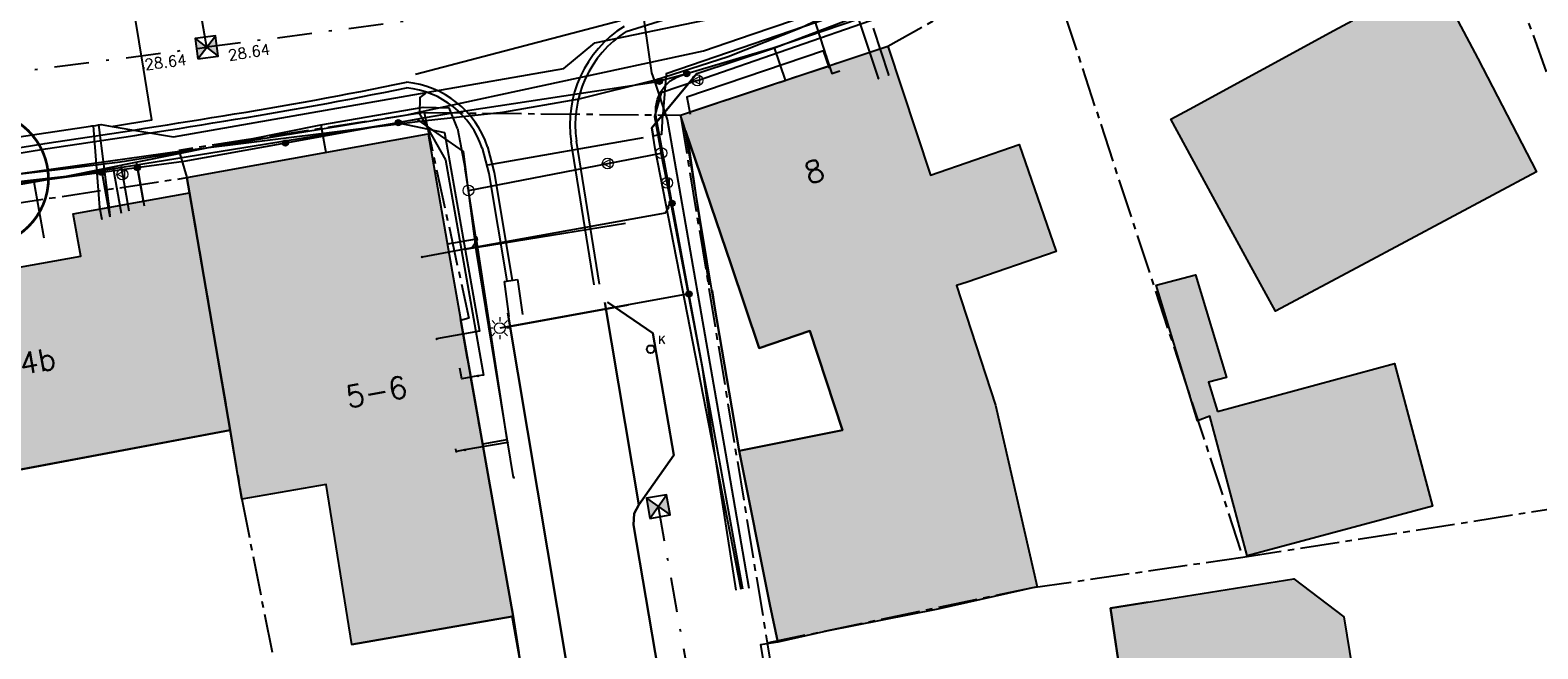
# Model space of a CAD drawing. Header units: metres. Extents: x 202952 to 203755, y 348959 to 349702.
# Tile 78 of 91: x 203399 to 203454, y 349407 to 349430. Entities that reach past the tile are written whole.
import ezdxf
from ezdxf.enums import TextEntityAlignment as Align

# ---------------------------------------------------------------- set-up
doc = ezdxf.new("R2010")
doc.units = ezdxf.units.M
doc.linetypes.add('1-200 CENTER', pattern=[4.28625, 2.8575, -0.47625, 0.47625, -0.47625])
doc.linetypes.add('1-200 DASHDOT', pattern=[2.54, 1.27, -0.635, 0, -0.635])
for name, color, linetype in [('bgt.onbegroeidterreindeel', 252, 'Continuous'), ('PH-ALG-WERKGRENS', 3, '1-200 WERKGRENS'), ('PH-BEST-BEBOUWING', 1, 'Continuous'), ('PH-BEST-BEBOUWING-ARCERING', 254, 'Continuous'), ('PH-BEST-HUISNUMMER', 7, 'Continuous'), ('PH-BEST-KADASTRALE-GRENS', 240, '1-200 CENTER'), ('PH-BEST-KL-DATA_KPN', 12, '1-200 TELEFONIE-KPN'), ('PH-BEST-KL-DATA_ZIGGO BV', 12, '1-200 ZIGGO'), ('PH-BEST-KL-GAS_LAGEDRUK_ENEXIS', 12, '1-200 GASLEIDING LAGE DRUK'), ('PH-BEST-KL-LAAGSPANNING-ENEXIS', 12, '1-200 LAAGSPANNING'), ('PH-BEST-KL-WATER-WML', 12, '1-200 WML'), ('PH-BEST-KL-WATER-WML-buiten gebruik', 11, '1-200 WML'), ('PH-BEST-KOLK', 8, 'Continuous'), ('PH-BEST-PUT-HANDHAVEN', 84, 'Continuous'), ('PH-BEST-RIO-HANDHAVEN-GEMENGD', 44, '1-200 DASHDOT'), ('PH-BEST-RIO-HANDHAVEN-RWA', 44, '1-200 DASHDOT'), ('PH-BEST-RIO-TEKST', 8, 'Continuous'), ('PH-BEST-RIO-TEKST-VLOEIVLAK', 8, 'Continuous'), ('PH-BEST-WEGDEEL', 254, 'Continuous'), ('PH-INM-BOOM-HANDHAVEN', 96, 'Continuous'), ('PH-INM-KANTVERHARDING', 253, 'Continuous')]:
    doc.layers.add(name, color=color, linetype=linetype)
doc.styles.add('NLCS-ISO', font='txt')
doc.styles.add('ROMANS', font='romans.shx')
doc.linetypes.add('1-200 GASLEIDING LAGE DRUK', pattern='A,1.5,-0.6,["GAS LD",ROMANS,S=0.24,R=0,X=-0.5,Y=-0.12],-1', length=3.1)
doc.linetypes.add('1-200 LAAGSPANNING', pattern='A,1.5,-0.6,["LS",ROMANS,S=0.24,R=0,X=-0.45,Y=-0.12],-0.05', length=2.15)
doc.linetypes.add('1-200 TELEFONIE-KPN', pattern='A,1.5,-0.6,["KPN",ROMANS,S=0.24,R=0,X=-0.5,Y=-0.12],-0.3', length=2.4)
doc.linetypes.add('1-200 WERKGRENS', pattern='A,1.5,-0.6,["WERK",ROMANS,S=0.24,R=0,X=-0.5,Y=-0.12],-0.45', length=2.55)
doc.linetypes.add('1-200 WML', pattern='A,1.5,-0.6,["WML",ROMANS,S=0.24,R=0,X=-0.5,Y=-0.12],-0.3', length=2.4)
doc.linetypes.add('1-200 ZIGGO', pattern='A,1.5,-0.6,["ZIGGO",ROMANS,S=0.24,R=0,X=-0.5,Y=-0.12],-0.65', length=2.75)

# ---------------------------------------------------------------- blocks, each defined once
blk = doc.blocks.new('SKL-WTB_HULP_OVERIG-SO')
at = {"color": 0, "linetype": 'ByBlock', "lineweight": 18}
for points in [[(-0.14, 0.14), (0.14, -0.14)], [(0.14, 0.14), (-0.14, -0.14)]]:
    blk.add_lwpolyline(points, dxfattribs=at)
at = {"color": 0, "linetype": 'ByBlock', "lineweight": 18, "style": 'NLCS-ISO', "flags": 1}
for tag, p in [('TYPE', (1.5, 0)), ('OMSCHRIJVING', (1.5, -3)), ('LABEL', (1.5, -1.5))]:
    blk.add_attdef(tag, p, '', height=1, dxfattribs=at)
blk = doc.blocks.new('SKL-WTB_HULP_MOF-SO')
at = {"linetype": 'ByBlock', "lineweight": 18}
h = blk.add_hatch(color=0, dxfattribs=at)
h.dxf.hatch_style = 1
h.paths.add_polyline_path([(-0.5625, 0, 1), (0.5625, 0, 1)])
at = {"color": 0, "linetype": 'ByBlock', "lineweight": 18}
blk.add_circle((0, 0), 0.5625, dxfattribs=at)
at = {"color": 0, "linetype": 'ByBlock', "lineweight": 18, "style": 'NLCS-ISO', "flags": 1}
for tag, p in [('TYPE', (1.5, 0)), ('OMSCHRIJVING', (1.5, -3)), ('LABEL', (1.5, -1.5))]:
    blk.add_attdef(tag, p, '', height=1, dxfattribs=at)
blk = doc.blocks.new('SKL-ET_OV_LICHTMAST-SO')
at = {"color": 0, "linetype": 'ByBlock', "lineweight": 18}
for points in [[(-1.25, 0), (-2, 0)], [(-1.41, 1.41), (-0.88, 0.88)], [(0, 2), (0, 1.25)], [(0.88, 0.88), (1.41, 1.41)], [(2, 0), (1.25, 0)], [(-1.41, -1.41), (-0.88, -0.88)], [(0, -1.25), (0, -2)], [(0.88, -0.88), (1.41, -1.41)]]:
    blk.add_lwpolyline(points, dxfattribs=at)
blk.add_circle((0, 0), 1, dxfattribs=at)
blk = doc.blocks.new('SKL-WTB_HULP_VERLOOP-SO')
at = {"color": 0, "linetype": 'ByBlock', "lineweight": 18}
for points in [[(0.44, 0.72), (-0.88, 0)], [(0.44, -0.72), (-0.88, 0)], [(0.44, -0.72), (0.44, 0.72)]]:
    blk.add_lwpolyline(points, dxfattribs=at)
blk.add_circle((0, 0), 1, dxfattribs=at)
at = {"color": 0, "linetype": 'ByBlock', "lineweight": 18, "style": 'NLCS-ISO', "flags": 1}
for tag, p in [('TYPE', (1.5, 0)), ('OMSCHRIJVING', (1.5, -3)), ('LABEL', (1.5, -1.5))]:
    blk.add_attdef(tag, p, '', height=1, dxfattribs=at)
blk = doc.blocks.new('SKL-WTB_HULP_T STUK-SO')
at = {"color": 0, "linetype": 'ByBlock', "lineweight": 18}
blk.add_circle((0, 0), 1, dxfattribs=at)
at = {"color": 0, "linetype": 'ByBlock', "lineweight": -2, "style": 'NLCS-ISO'}
blk.add_text('T', height=1, dxfattribs=at).set_placement((0, 0), align=Align.MIDDLE_CENTER)
at = {"color": 0, "linetype": 'ByBlock', "lineweight": 18, "style": 'NLCS-ISO', "flags": 1}
for tag, p in [('TYPE', (1.5, 0)), ('OMSCHRIJVING', (1.5, -3)), ('LABEL', (1.5, -1.5))]:
    blk.add_attdef(tag, p, '', height=1, dxfattribs=at)
blk = doc.blocks.new('*U35')
blk.add_circle((0, 0), 0.142)
at = {"ltscale": 0.05, "style": 'ROMANS'}
blk.add_text('K', height=0.3, dxfattribs=at).set_placement((0.277, 0.195))
blk = doc.blocks.new('*U12')
h = blk.add_hatch(color=256)
h.paths.add_polyline_path([(0, 0), (-0.375, 0.375), (-0.375, -0.375)])
h.paths.add_polyline_path([(0.375, 0.375), (0, 0), (0.375, -0.375)])
for p, q in [((-0.375, -0.375), (0.375, 0.375)), ((-0.375, 0.375), (0.375, -0.375))]:
    blk.add_line(p, q)
blk.add_lwpolyline([(-0.375, -0.375), (0.375, -0.375), (0.375, 0.375), (-0.375, 0.375)], close=True)
blk = doc.blocks.new('*U25')
at = {"const_width": 0.1}
blk.add_lwpolyline([(-2.5, 0.004, 0.990403), (2.5, 0.03, 0.990403), (-2.5, 0.018)], format="xyb", dxfattribs=at)
at = {"linetype": 'Continuous', "const_width": 0.15}
blk.add_lwpolyline([(-0.075, 0, 1), (0.075, 0, 1)], format="xyb", close=True, dxfattribs=at)

msp = doc.modelspace()

# ---------------------------------------------------------------- hatches: boundary and pattern name
at = {"layer": 'PH-BEST-BEBOUWING-ARCERING'}
for points in [[(203452.09, 349428.5), (203449.28, 349433.8), (203446.478, 349432.316), (203446.24, 349432.19), (203446.563, 349431.599), (203447.49, 349429.9), (203446.809, 349429.53), (203441.515, 349426.652), (203440.83, 349426.28), (203442.674, 349422.894), (203443.7, 349421.01), (203444.672, 349419.257), (203447.83, 349420.939), (203454.235, 349424.349)], [(203443.7, 349421.01), (203442.674, 349422.894), (203440.83, 349426.28), (203441.515, 349426.652), (203446.809, 349429.53), (203447.49, 349429.9), (203446.563, 349431.599), (203446.24, 349432.19), (203446.478, 349432.316), (203449.28, 349433.8), (203452.09, 349428.5), (203454.235, 349424.349), (203447.83, 349420.939), (203444.672, 349419.257)], [(203414.355, 349421.532), (203413.612, 349425.741), (203404.77, 349424.14), (203404.87, 349423.59), (203406.359, 349414.889), (203406.786, 349412.365), (203409.873, 349412.898), (203410.82, 349407.04), (203416.692, 349408.073), (203416.73, 349408.08), (203415.843, 349413.103)], [(203449.035, 349417.329), (203442.545, 349415.579), (203442.212, 349416.647), (203442.872, 349416.823), (203441.735, 349420.581), (203440.302, 349420.209), (203441.81, 349415.231), (203442.266, 349415.402), (203443.632, 349410.291), (203450.43, 349412.108)], [(203442.545, 349415.579), (203449.035, 349417.329), (203450.43, 349412.108), (203443.632, 349410.291), (203442.266, 349415.402), (203441.81, 349415.231), (203440.302, 349420.209), (203441.735, 349420.581), (203442.872, 349416.823), (203442.212, 349416.647)], [(203448.444, 349400.295), (203447.177, 349408.057), (203445.337, 349409.45), (203438.619, 349408.37), (203439.056, 349405.492), (203436.12, 349405.006), (203436.339, 349403.686), (203437.49, 349396.746), (203435.9, 349396.486), (203436.553, 349392.538), (203436.74, 349391.406), (203442.66, 349392.386), (203445.442, 349392.851), (203447.352, 349393.17), (203447.191, 349394.201), (203446.95, 349395.746), (203446.504, 349398.6), (203447.229, 349398.693)], [(203442.66, 349392.386), (203436.74, 349391.406), (203436.553, 349392.538), (203435.9, 349396.486), (203437.49, 349396.746), (203436.339, 349403.686), (203436.12, 349405.006), (203439.056, 349405.492), (203438.619, 349408.37), (203445.337, 349409.45), (203447.177, 349408.057), (203448.444, 349400.295), (203447.229, 349398.693), (203446.504, 349398.6), (203446.95, 349395.746), (203447.191, 349394.201), (203447.352, 349393.17), (203445.442, 349392.851)]]:
    msp.add_hatch(color=256, dxfattribs=at).paths.add_polyline_path(points)
for points in [[(203422.86, 349426.43), (203423.664, 349426.697), (203427.497, 349427.968), (203430.384, 349428.925), (203430.46, 349428.95), (203432.026, 349424.228), (203435.278, 349425.35), (203436.627, 349421.44), (203433.365, 349420.314), (203432.974, 349420.185), (203434.407, 349415.805), (203435.935, 349409.153), (203432.29, 349408.34), (203428.212, 349407.529), (203426.43, 349407.125), (203426.143, 349408.507), (203425.02, 349414.14), (203428.804, 349414.893), (203427.608, 349418.531), (203425.75, 349417.9), (203424.717, 349420.949), (203423.053, 349425.86), (203422.984, 349426.065)], [(203389.83, 349420.92), (203394.15, 349421.7), (203394.39, 349420.09), (203397.673, 349420.686), (203400.89, 349421.27), (203400.61, 349422.82), (203403.04, 349423.259), (203404.87, 349423.59), (203406.359, 349414.889), (203391.499, 349412.113), (203391.09, 349414.383), (203390.944, 349414.355)]]:
    msp.add_hatch(color=256, dxfattribs=at).paths.add_polyline_path(points, flags=17)

# ---------------------------------------------------------------- linework, layer by layer
at = {"layer": 'bgt.onbegroeidterreindeel'}
for p, q in [((203391.499, 349412.113), (203406.359, 349414.889)), ((203410.82, 349407.04), (203416.692, 349408.073)), ((203416.692, 349408.073), (203419.788, 349390.822))]:
    msp.add_line(p, q, dxfattribs=at)
msp.add_lwpolyline([(203425.02, 349414.14), (203424.116, 349419.433), (203423.053, 349425.86), (203424.717, 349420.949), (203425.75, 349417.9), (203427.608, 349418.531), (203428.804, 349414.893), (203425.02, 349414.14)], close=True, dxfattribs=at)
msp.add_lwpolyline([(203440, 349408.592), (203438.619, 349408.37), (203439.056, 349405.492), (203436.12, 349405.006), (203436.339, 349403.686), (203437.49, 349396.746), (203435.9, 349396.486), (203436.553, 349392.538), (203436.74, 349391.406), (203440, 349391.946)], dxfattribs=at)
at = {"layer": 'PH-ALG-WERKGRENS'}
msp.add_line((203414.977, 349421.525), (203420.855, 349422.475), dxfattribs=at)
at = {"layer": 'PH-BEST-BEBOUWING'}
for points in [[(203443.7, 349421.01), (203442.674, 349422.894), (203440.83, 349426.28), (203441.515, 349426.652), (203446.809, 349429.53), (203447.49, 349429.9), (203446.563, 349431.599), (203446.24, 349432.19), (203446.478, 349432.316), (203449.28, 349433.8), (203452.09, 349428.5), (203454.235, 349424.349), (203447.83, 349420.939), (203444.672, 349419.257), (203443.7, 349421.01)], [(203443.7, 349421.01), (203442.674, 349422.894), (203440.83, 349426.28), (203441.515, 349426.652), (203446.809, 349429.53), (203447.49, 349429.9), (203446.563, 349431.599), (203446.24, 349432.19), (203446.478, 349432.316), (203449.28, 349433.8), (203452.09, 349428.5), (203454.235, 349424.349), (203447.83, 349420.939), (203444.672, 349419.257), (203443.7, 349421.01)], [(203422.86, 349426.43), (203423.664, 349426.697), (203427.497, 349427.968), (203430.384, 349428.925), (203430.46, 349428.95), (203432.026, 349424.228), (203435.278, 349425.35), (203436.627, 349421.44), (203433.365, 349420.314), (203432.974, 349420.185), (203434.407, 349415.805), (203435.935, 349409.153), (203432.29, 349408.34), (203428.212, 349407.529), (203426.43, 349407.125), (203426.143, 349408.507), (203425.02, 349414.14), (203428.804, 349414.893), (203427.608, 349418.531), (203425.75, 349417.9), (203424.717, 349420.949), (203423.053, 349425.86), (203422.984, 349426.065), (203422.86, 349426.43)], [(203404.87, 349423.59), (203404.77, 349424.14), (203413.612, 349425.741), (203414.355, 349421.532), (203415.843, 349413.103), (203416.73, 349408.08), (203416.692, 349408.073), (203410.82, 349407.04), (203409.873, 349412.898), (203406.786, 349412.365), (203406.359, 349414.889), (203404.87, 349423.59)], [(203389.83, 349420.92), (203394.15, 349421.7), (203394.39, 349420.09), (203397.673, 349420.686), (203400.89, 349421.27), (203400.61, 349422.82), (203403.04, 349423.259), (203404.87, 349423.59), (203406.359, 349414.889), (203391.499, 349412.113), (203391.09, 349414.383), (203390.944, 349414.355), (203389.83, 349420.92)], [(203442.545, 349415.579), (203449.035, 349417.329), (203450.43, 349412.108), (203443.632, 349410.291), (203442.266, 349415.402), (203441.81, 349415.231), (203440.302, 349420.209), (203441.735, 349420.581), (203442.872, 349416.823), (203442.212, 349416.647), (203442.545, 349415.579)], [(203442.545, 349415.579), (203449.035, 349417.329), (203450.43, 349412.108), (203443.632, 349410.291), (203442.266, 349415.402), (203441.81, 349415.231), (203440.302, 349420.209), (203441.735, 349420.581), (203442.872, 349416.823), (203442.212, 349416.647), (203442.545, 349415.579)], [(203442.66, 349392.386), (203436.74, 349391.406), (203436.553, 349392.538), (203435.9, 349396.486), (203437.49, 349396.746), (203436.339, 349403.686), (203436.12, 349405.006), (203439.056, 349405.492), (203438.619, 349408.37), (203445.337, 349409.45), (203447.177, 349408.057), (203448.444, 349400.295), (203447.229, 349398.693), (203446.504, 349398.6), (203446.95, 349395.746), (203447.191, 349394.201), (203447.352, 349393.17), (203445.442, 349392.851), (203442.66, 349392.386)], [(203442.66, 349392.386), (203436.74, 349391.406), (203436.553, 349392.538), (203435.9, 349396.486), (203437.49, 349396.746), (203436.339, 349403.686), (203436.12, 349405.006), (203439.056, 349405.492), (203438.619, 349408.37), (203445.337, 349409.45), (203447.177, 349408.057), (203448.444, 349400.295), (203447.229, 349398.693), (203446.504, 349398.6), (203446.95, 349395.746), (203447.191, 349394.201), (203447.352, 349393.17), (203445.442, 349392.851), (203442.66, 349392.386)]]:
    msp.add_lwpolyline(points, close=True, dxfattribs=at)
at = {"layer": 'PH-BEST-KADASTRALE-GRENS', "ltscale": 0.5}
for p, q in [((203450.449, 349439.427), (203460.108, 349412.844)), ((203436.26, 349432.204), (203443.472, 349410.242)), ((203436.26, 349432.204), (203443.472, 349410.242)), ((203413.466, 349426.522), (203422.86, 349426.43)), ((203422.86, 349426.43), (203426.041, 349407.101)), ((203389.601, 349421.866), (203404.77, 349424.14)), ((203443.472, 349410.242), (203460.108, 349412.844)), ((203426.041, 349407.101), (203429.944, 349382.83))]:
    msp.add_line(p, q, dxfattribs=at)
for points in [[(203422.86, 349426.43), (203430.46, 349428.95), (203436.26, 349432.204)], [(203413.466, 349426.522), (203404.482, 349425.139), (203404.77, 349424.14)], [(203413.466, 349426.522), (203415.111, 349418.989), (203414.798, 349418.915), (203416.73, 349408.08), (203416.939, 349406.752)], [(203404.77, 349424.14), (203404.87, 349423.59), (203406.359, 349414.889), (203406.786, 349412.365), (203408.232, 349405.047)], [(203426.041, 349407.101), (203435.772, 349409.128), (203443.472, 349410.242)], [(203426.041, 349407.101), (203435.772, 349409.128), (203443.472, 349410.242)]]:
    msp.add_lwpolyline(points, dxfattribs=at)
at = {"layer": 'PH-BEST-KL-DATA_KPN'}
for points in [[(203421.905, 349427.705), (203421.906, 349427.705), (203424.616, 349428.572), (203427.261, 349429.621), (203429.829, 349430.847), (203443.98, 349437.323), (203453.38, 349443.626), (203460.201, 349448.968), (203461.828, 349450.562), (203467.115, 349456.43), (203478.318, 349467.028)], [(203421.815, 349427.978), (203420.631, 349436.165)], [(203421.906, 349427.705), (203421.815, 349427.978)], [(203370.066, 349419.137), (203370.184, 349419.308), (203370.316, 349419.467), (203370.462, 349419.614), (203370.62, 349419.747), (203370.79, 349419.866), (203370.97, 349419.969), (203371.158, 349420.056), (203371.353, 349420.125), (203371.553, 349420.177), (203371.757, 349420.211), (203371.964, 349420.227), (203372.171, 349420.224), (203389.332, 349422.986), (203404.591, 349425.123), (203413.524, 349426.233), (203416.349, 349426.534), (203419.147, 349427.025), (203421.905, 349427.705)], [(203425.381, 349409.097), (203424.529, 349414.042), (203422.384, 349426.274), (203421.906, 349427.705)]]:
    msp.add_lwpolyline(points, dxfattribs=at)
at = {"layer": 'PH-BEST-KL-DATA_ZIGGO BV'}
for points in [[(203426.312, 349428.899), (203436.737, 349432.885)], [(203435.12, 349432.33), (203422.345, 349427.945), (203422.217, 349426.455)], [(203425.092, 349409.058), (203421.939, 349425.195), (203421.814, 349425.969), (203423.459, 349427.953), (203426.312, 349428.899)], [(203426.708, 349427.706), (203426.312, 349428.899)], [(203423.459, 349427.953), (203422.217, 349426.455)], [(203409.678, 349426.078), (203413.438, 349426.726), (203414.383, 349426.702)], [(203414.694, 349425.937), (203414.383, 349426.702)], [(203393.946, 349423.071), (203400.361, 349424.198), (203409.678, 349426.078)], [(203409.678, 349426.078), (203409.862, 349425.062)], [(203422.217, 349426.455), (203421.814, 349425.969)], [(203421.861, 349425.676), (203422.18, 349425.732), (203422.217, 349426.455)], [(203414.694, 349425.937), (203414.976, 349424.465)], [(203415.805, 349424.611), (203421.509, 349425.614)], [(203421.814, 349425.969), (203421.861, 349425.676)], [(203402.914, 349424.713), (203403.173, 349423.283)], [(203415.372, 349421.889), (203414.976, 349424.465)], [(203399.165, 349423.988), (203400.361, 349424.198)], [(203399.165, 349423.988), (203399.537, 349421.932)], [(203415.372, 349421.889), (203414.325, 349421.704)], [(203415.372, 349421.889), (203416.503, 349414.539), (203415.617, 349414.383)], [(203414.618, 349414.21), (203414.632, 349414.115)]]:
    msp.add_lwpolyline(points, dxfattribs=at)
at = {"layer": 'PH-BEST-KL-GAS_LAGEDRUK_ENEXIS'}
for points in [[(203423.484, 349427.704), (203430.113, 349429.994), (203431.891, 349430.71), (203433.654, 349431.46), (203435.403, 349432.243), (203437.137, 349433.059), (203439.554, 349434.265), (203441.937, 349435.536), (203443.62, 349436.483), (203445.284, 349437.463), (203447.434, 349438.794), (203449.551, 349440.178), (203451.632, 349441.615), (203453.676, 349443.104), (203460.182, 349448.2)], [(203429.923, 349429.612), (203430.488, 349427.905)], [(203423.484, 349427.704), (203422.154, 349427.244), (203421.906, 349426.377), (203422.162, 349425.04)], [(203379.295, 349421.252), (203393.884, 349423.48), (203400.361, 349424.197), (203412.524, 349426.154)], [(203415.094, 349423.671), (203414.909, 349425.096), (203413.228, 349426.267), (203412.524, 349426.154)], [(203420.199, 349424.66), (203422.162, 349425.04)], [(203422.371, 349423.95), (203422.162, 349425.04)], [(203402.068, 349424.471), (203402.363, 349422.836)], [(203402.364, 349424.519), (203402.411, 349424.261)], [(203415.094, 349423.671), (203420.199, 349424.66)], [(203402.411, 349424.261), (203402.651, 349422.928)], [(203424.906, 349409.033), (203424.137, 349413.964), (203423.666, 349417.192), (203422.371, 349423.95)], [(203415.216, 349422.743), (203415.094, 349423.671)], [(203416.75, 349413.159), (203415.387, 349421.432), (203415.216, 349422.743)], [(203415.387, 349421.432), (203415.375, 349421.971), (203415.394, 349421.973), (203415.416, 349421.85), (203415.213, 349421.559), (203414.77, 349421.479), (203413.983, 349421.338), (203413.392, 349421.234)], [(203414.965, 349414.167), (203414.65, 349414.111)], [(203416.538, 349414.444), (203414.965, 349414.167)]]:
    msp.add_lwpolyline(points, dxfattribs=at)
at = {"layer": 'PH-BEST-KL-LAAGSPANNING-ENEXIS'}
for points in [[(203430.052, 349430.183), (203429.392, 349429.944), (203426.262, 349428.886), (203423.095, 349427.943)], [(203429.392, 349429.944), (203430.109, 349427.779)], [(203425.15, 349409.066), (203423.675, 349417.195), (203422.006, 349426.147), (203421.959, 349426.443), (203421.964, 349426.736), (203422.023, 349427.014), (203422.133, 349427.269), (203422.29, 349427.494), (203422.489, 349427.68), (203422.725, 349427.821), (203422.989, 349427.914), (203423.095, 349427.943)], [(203423.095, 349427.943), (203421.961, 349427.635)], [(203421.961, 349427.635), (203414.491, 349426.505)], [(203413.507, 349426.331), (203408.385, 349425.404)], [(203412.523, 349426.153), (203414.212, 349425.791), (203415.496, 349418.513), (203413.922, 349418.235)], [(203414.491, 349426.505), (203413.507, 349426.331)], [(203408.385, 349425.404), (203404.662, 349424.73), (203395.55, 349423.514)], [(203402.959, 349424.503), (203403.21, 349423.107)], [(203401.656, 349424.329), (203401.952, 349422.705)], [(203422.557, 349423.195), (203422.467, 349423.178), (203422.407, 349423.091), (203422.42, 349423.017), (203422.298, 349422.842), (203414.77, 349421.479), (203413.392, 349421.234)], [(203423.174, 349419.884), (203416.239, 349418.628)], [(203416.534, 349418.681), (203420.962, 349419.483)]]:
    msp.add_lwpolyline(points, dxfattribs=at)
at = {"layer": 'PH-BEST-KL-WATER-WML'}
for points in [[(203403.182, 349428.153), (203402.413, 349432.835)], [(203431.703, 349431.184), (203427.774, 349429.908), (203428.207, 349428.576)], [(203392.486, 349424.724), (203401.239, 349426.026), (203401.436, 349426.055), (203401.638, 349426.085), (203402.032, 349426.018), (203404.287, 349425.638), (203413.548, 349427.258), (203418.583, 349428.139), (203419.729, 349429.08), (203425.224, 349430.208)], [(203428.207, 349428.576), (203428.416, 349427.957), (203428.7, 349428.052)], [(203402.032, 349426.018), (203402.081, 349426.026), (203403.494, 349426.259), (203403.182, 349428.153)], [(203413.548, 349427.258), (203413.508, 349427.228), (203413.308, 349427.077), (203413.301, 349426.477)], [(203401.436, 349426.055), (203401.485, 349426.062), (203401.535, 349426.07), (203401.904, 349423.193)], [(203413.301, 349426.477), (203414.249, 349424.791), (203415.64, 349416.912), (203415.443, 349416.878)], [(203401.239, 349426.026), (203401.288, 349426.033), (203401.338, 349426.04), (203401.576, 349423.053)], [(203401.576, 349423.053), (203401.656, 349422.61)], [(203401.904, 349423.193), (203401.956, 349422.756)], [(203415.443, 349416.878), (203414.852, 349416.773), (203414.782, 349417.167)]]:
    msp.add_lwpolyline(points, dxfattribs=at)
at = {"layer": 'PH-BEST-KL-WATER-WML-buiten gebruik'}
msp.add_lwpolyline([(203397.924, 349424.19), (203399.93, 349424.429), (203401.632, 349424.631), (203402.329, 349424.714), (203403.71, 349424.941), (203408.23, 349425.684), (203409.657, 349425.919), (203412.847, 349426.443), (203413.269, 349426.534), (203423.709, 349428.786), (203425.497, 349429.397), (203429.318, 349430.703), (203431.371, 349431.604), (203435.989, 349433.63), (203436.276, 349433.756), (203439.894, 349435.513), (203441.246, 349436.17), (203446.712, 349439.222), (203448.688, 349440.449), (203453.093, 349443.183), (203454.948, 349444.334)], dxfattribs=at)
at = {"layer": 'PH-BEST-RIO-HANDHAVEN-GEMENGD'}
for p in [(203401.184, 349453.504), (203419.824, 349430.784), (203371.126, 349424.464)]:
    msp.add_line(p, (203405.498, 349428.916), dxfattribs=at)
at = {"layer": 'PH-BEST-RIO-HANDHAVEN-RWA'}
msp.add_line((203422.048, 349412.096), (203430.368, 349365.344), dxfattribs=at)
at = {"layer": 'PH-BEST-WEGDEEL'}
for points in [[(203424.02, 349420.013), (203424.116, 349419.433), (203425.02, 349414.14), (203426.143, 349408.507), (203426.43, 349407.125), (203425.797, 349407.031), (203430.263, 349380.56)], [(203420.194, 349419.585), (203421.852, 349418.441), (203422.624, 349413.972), (203421.339, 349412.156), (203420.092, 349419.574)], [(203420.092, 349419.574), (203421.339, 349412.156), (203421.164, 349411.84), (203421.142, 349411.426), (203422.501, 349403.442)], [(203422.501, 349403.442), (203421.142, 349411.426), (203421.164, 349411.84), (203421.339, 349412.156), (203422.624, 349413.972), (203421.852, 349418.441), (203420.194, 349419.585)], [(203416.534, 349419.176), (203421.257, 349391.069), (203419.788, 349390.822), (203416.692, 349408.073), (203416.73, 349408.08), (203415.843, 349413.103), (203414.805, 349418.982)], [(203421.257, 349391.069), (203416.534, 349419.176)]]:
    msp.add_lwpolyline(points, dxfattribs=at)
at = {"layer": 'PH-INM-KANTVERHARDING'}
for p, q in [((203420.879, 349429.498), (203426.742, 349431.331)), ((203415.599, 349425.217), (203415.835, 349424.288)), ((203415.791, 349425.273), (203416.031, 349424.329)), ((203419.701, 349420.212), (203418.856, 349425.448)), ((203419.899, 349420.244), (203419.053, 349425.478)), ((203415.835, 349424.288), (203416.495, 349420.359)), ((203416.031, 349424.329), (203416.692, 349420.392)), ((203416.399, 349420.341), (203416.894, 349420.41))]:
    msp.add_line(p, q, dxfattribs=at)
at = {"layer": 'PH-INM-KANTVERHARDING', "flags": 128}
for points in [[(203413.153, 349427.934), (203420.658, 349429.894)], [(203428.327, 349428.145), (203428.108, 349428.781), (203423.102, 349427.091), (203423.22, 349426.466)], [(203423.131, 349425.523), (203423.902, 349420.218)], [(203416.399, 349420.341), (203416.579, 349419.059)], [(203416.894, 349420.41), (203417.074, 349419.128)]]:
    msp.add_lwpolyline(points, dxfattribs=at)
for points in [[(203370.868, 349420.882), (203377.795, 349421.967), (203384.705, 349423.039), (203391.627, 349424.104), (203399.564, 349425.396, 0.00506), (203406.101, 349426.407, 0.011477), (203412.817, 349427.633)], [(203370.899, 349420.684), (203377.826, 349421.77), (203384.736, 349422.841), (203391.659, 349423.907), (203399.595, 349425.199, 0.005058), (203406.134, 349426.21, 0.011482), (203412.827, 349427.432, 0.004827)]]:
    msp.add_lwpolyline(points, format="xyb", dxfattribs=at)
at = {"layer": 'PH-INM-KANTVERHARDING'}
for centre, radius, start, end in [((203423.084, 349426.072), 4.274, 122.3958, 188.4042), ((203423.084, 349426.072), 4.074, 122.7627, 188.3855), ((203412.504, 349424.184), 3.463, 18.3213, 84.8096), ((203412.504, 349424.184), 3.263, 18.4444, 84.3228)]:
    msp.add_arc(centre, radius, start, end, dxfattribs=at)

# ---------------------------------------------------------------- block references
at = {"layer": 'PH-BEST-KL-DATA_KPN', "xscale": 0.2, "yscale": 0.2, "zscale": 0.2}
for p in [(203421.905, 349427.705), (203421.906, 349427.705)]:
    msp.add_blockref('SKL-WTB_HULP_OVERIG-SO', p, dxfattribs=at)
at = {"layer": 'PH-BEST-KL-GAS_LAGEDRUK_ENEXIS', "xscale": 0.2, "yscale": 0.2, "zscale": 0.2}
for name, p in [('SKL-WTB_HULP_VERLOOP-SO', (203423.484, 349427.704)), ('SKL-WTB_HULP_OVERIG-SO', (203430.488, 349427.905)), ('SKL-WTB_HULP_OVERIG-SO', (203412.524, 349426.154)), ('SKL-WTB_HULP_T STUK-SO', (203422.162, 349425.04)), ('SKL-WTB_HULP_OVERIG-SO', (203402.068, 349424.471)), ('SKL-WTB_HULP_VERLOOP-SO', (203402.411, 349424.261)), ('SKL-WTB_HULP_OVERIG-SO', (203402.364, 349424.519)), ('SKL-WTB_HULP_VERLOOP-SO', (203420.199, 349424.66)), ('SKL-WTB_HULP_T STUK-SO', (203415.094, 349423.671)), ('SKL-WTB_HULP_VERLOOP-SO', (203422.371, 349423.95)), ('SKL-WTB_HULP_OVERIG-SO', (203415.216, 349422.743)), ('SKL-WTB_HULP_OVERIG-SO', (203413.392, 349421.234)), ('SKL-WTB_HULP_OVERIG-SO', (203415.387, 349421.432)), ('SKL-WTB_HULP_OVERIG-SO', (203416.538, 349414.444)), ('SKL-WTB_HULP_OVERIG-SO', (203414.65, 349414.111)), ('SKL-WTB_HULP_OVERIG-SO', (203414.965, 349414.167)), ('SKL-WTB_HULP_OVERIG-SO', (203416.75, 349413.159))]:
    msp.add_blockref(name, p, dxfattribs=at)
at = {"layer": 'PH-BEST-KL-LAAGSPANNING-ENEXIS', "xscale": 0.2, "yscale": 0.2, "zscale": 0.2}
for name, p in [('SKL-WTB_HULP_MOF-SO', (203422.089, 349427.669)), ('SKL-WTB_HULP_MOF-SO', (203423.095, 349427.943)), ('SKL-WTB_HULP_OVERIG-SO', (203430.109, 349427.779)), ('SKL-WTB_HULP_MOF-SO', (203412.523, 349426.153)), ('SKL-WTB_HULP_MOF-SO', (203408.385, 349425.404)), ('SKL-WTB_HULP_MOF-SO', (203401.656, 349424.329)), ('SKL-WTB_HULP_MOF-SO', (203402.959, 349424.503)), ('SKL-WTB_HULP_MOF-SO', (203422.557, 349423.195)), ('SKL-WTB_HULP_OVERIG-SO', (203413.392, 349421.234)), ('SKL-WTB_HULP_MOF-SO', (203423.174, 349419.884)), ('SKL-ET_OV_LICHTMAST-SO', (203416.239, 349418.628)), ('SKL-WTB_HULP_OVERIG-SO', (203413.922, 349418.235))]:
    msp.add_blockref(name, p, dxfattribs=at)
at = {"layer": 'PH-BEST-KL-WATER-WML', "xscale": 0.2, "yscale": 0.2, "zscale": 0.2}
for p in [(203428.207, 349428.576), (203403.182, 349428.153), (203413.301, 349426.477), (203401.576, 349423.053), (203401.904, 349423.193), (203415.443, 349416.878)]:
    msp.add_blockref('SKL-WTB_HULP_OVERIG-SO', p, dxfattribs=at)
at = {"layer": 'PH-BEST-KOLK', "color": 9}
msp.add_blockref('*U35', (203421.77, 349417.857), dxfattribs=at)
at = {"layer": 'PH-BEST-KOLK'}
msp.add_blockref('*U35', (203421.77, 349417.857), dxfattribs=at)
at = {"layer": 'PH-BEST-PUT-HANDHAVEN'}
for p, rotation in [((203405.498, 349428.916), 7.378711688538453), ((203422.048, 349412.096), 10.09073509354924)]:
    msp.add_blockref('*U12', p, dxfattribs=dict(at, rotation=rotation))
at = {"layer": 'PH-INM-BOOM-HANDHAVEN'}
msp.add_blockref('*U25', (203397.202, 349424.08, 31.507), dxfattribs=at)

# ---------------------------------------------------------------- texts
at = {"layer": 'PH-BEST-HUISNUMMER', "style": 'ROMANS'}
for s, rotation, p in [('8', 18.4, (203427.772, 349424.372)), ('2a-4b', 10.3, (203398.207, 349417.226)), ('5-6', 10.3, (203411.725, 349416.295))]:
    msp.add_text(s, height=0.8, rotation=rotation, dxfattribs=at).set_placement(p, align=Align.MIDDLE_CENTER)
at = {"layer": 'PH-BEST-RIO-TEKST', "style": 'ROMANS'}
msp.add_text('28.64', height=0.4, rotation=8.8905, dxfattribs=at).set_placement((203406.259, 349428.812), align=Align.TOP_LEFT)
at = {"layer": 'PH-BEST-RIO-TEKST-VLOEIVLAK', "style": 'ROMANS'}
msp.add_text('28.64', height=0.4, rotation=7.3787, dxfattribs=at).set_placement((203403.198, 349428.473), align=Align.TOP_LEFT)

doc.saveas('drawing.dxf')
